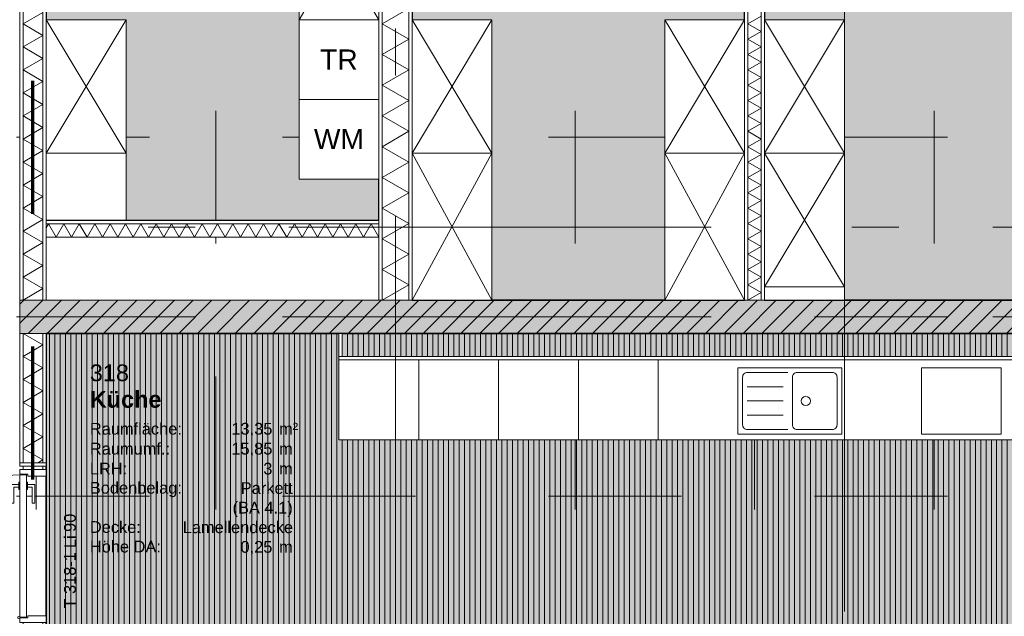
# Model space of a CAD drawing. Header units: metres. Extents: x -49 to 152, y -127 to 99.
# Tile 87 of 177: x -13.62 to -6.22, y -15.75 to -11.26. Entities that reach past the tile are written whole.
import ezdxf
from ezdxf.enums import TextEntityAlignment as Align

# ---------------------------------------------------------------- set-up
doc = ezdxf.new("R2010")
doc.units = ezdxf.units.M
for name, pattern in [('Achsen 01', [5.291531, 3.175, -1.058062, 0.352704, -0.705764]), ('gestrichelt - 01', [2, 1, -1]), ('Raster 01', [2, 1, -1])]:
    doc.linetypes.add(name, pattern=pattern)
for name, color, linetype, lineweight, true_color in [('013_Beton und Stahlbetonarbeiten-000 Sichtbeton-341 tragende In', 5, 'Continuous', 5, 0x0000ff), ('021_DA-Kiesschüttung', 7, 'Continuous', 13, 0x777777), ('031_Metallbauarbeiten-350 Lamellendecke DS', 7, 'Continuous', 35, 0x666666), ('039_Trockenbauarbeiten-340 Dämmung', 7, 'Continuous', 9, 0xc0c0c0), ('039_Trockenbauarbeiten-350 Deckenspiegel', 7, 'Continuous', 35, 0x008011), ('AV1-Achsen', 1, 'Achsen 01', 18, 0xff0000), ('AV1-Einrichtung', 7, 'Continuous', 9, 0xa6a6a6), ('AV1-Raster', 7, 'Raster 01', 9, 0xa6a6a6), ('AV1-Stempel-Türnummern', 7, 'Continuous', 100, 0x02abea)]:
    doc.layers.add(name, color=color, linetype=linetype, lineweight=lineweight, true_color=true_color)
for name, color, linetype, lineweight in [('013_Beton und Stahlbetonarbeiten-340 Innenwände', 7, 'Continuous', 18), ('027_Tischlerarbeiten-340 Innentüren', 7, 'Continuous', 9), ('031_Metallbauarbeiten-340 Innentüren _ Elemente', 7, 'Continuous', 9), ('039_Trockenbauarbeiten-340 Gipskarton', 7, 'Continuous', 9), ('_1.35m (3D)', 7, 'Continuous', 9), ('_GRU (2D)', 7, 'Continuous', 9), ('_OG 3 (2D)', 7, 'Continuous', 9), ('_OG 3 - DS (2D)', 7, 'Continuous', 9), ('AV1-Brandschutzkonzept-Brandschutzkonzept', 7, 'Continuous', 5), ('AV1-Schnitt Achsen', 7, 'Achsen 01', 18), ('AV1-Stempel-Raumstempel', 7, 'Continuous', 9), ('Keine', 7, 'Continuous', 9)]:
    doc.layers.add(name, color=color, linetype=linetype, lineweight=lineweight)
doc.styles.add('Arial', font='arial.ttf')
doc.styles.add('Arial (bold)', font='arialbd.ttf')

# ---------------------------------------------------------------- blocks, each defined once
blk = doc.blocks.new('Group-4')
at = {"layer": 'AV1-Raster'}
for p, q in [((-13.5, -22.95), (-13.5, 1.35)), ((-12.15, -22.95), (-12.15, 1.35)), ((-10.8, -22.95), (-10.8, 1.35)), ((-9.45, -22.95), (-9.45, 1.35)), ((-8.1, -22.95), (-8.1, 1.35)), ((-6.75, -22.95), (-6.75, 1.35)), ((1.35, -12.15), (-40.5, -12.15)), ((1.35, -13.5), (-40.5, -13.5)), ((1.35, -14.85), (-40.5, -14.85))]:
    blk.add_line(p, q, dxfattribs=at)
blk = doc.blocks.new('1.35m (3D)')
at = {"layer": 'AV1-Raster', "color": 7}
blk.add_blockref('Group-4', (0, 0), dxfattribs=at)
blk = doc.blocks.new('OG 3 - DS (2D)')
at = {"layer": '031_Metallbauarbeiten-350 Lamellendecke DS', "linetype": 'Continuous', "lineweight": 0, "transparency": 33554508}
blk.add_hatch(color=254, dxfattribs=at).paths.add_polyline_path([(-13.425, -16.075), (-5.55, -16.075), (-5.55, -16.05), (-5.25, -16.05), (-5.25, -16.075), (-2.825, -16.075), (-2.825, -13.625), (-13.425, -13.625)])
at = {"layer": '031_Metallbauarbeiten-350 Lamellendecke DS', "linetype": 'Continuous', "lineweight": 9, "transparency": 33554508}
h = blk.add_hatch(dxfattribs=at)
h.set_pattern_fill('Lamellendecke', color=252, style=0, pattern_type=2)
h.set_pattern_definition([(90, (0, 0), (0.04, 0), [])])
h.paths.add_polyline_path([(-13.425, -16.075), (-5.55, -16.075), (-5.55, -16.05), (-5.25, -16.05), (-5.25, -16.075), (-2.825, -16.075), (-2.825, -13.625), (-13.425, -13.625)])
at = {"layer": '039_Trockenbauarbeiten-350 Deckenspiegel', "linetype": 'Continuous', "lineweight": 0, "transparency": 33554483}
for points in [[(-13.425, -8.25), (-10.925, -8.25), (-10.925, -12.775), (-13.425, -12.775)], [(-10.675, -8.25), (-8.175, -8.25), (-8.175, -13.375), (-10.675, -13.375)], [(-8.025, -8.25), (-5.475, -8.25), (-5.475, -13.375), (-8.025, -13.375)]]:
    blk.add_hatch(color=106, dxfattribs=at).paths.add_polyline_path(points)
at = {"layer": '031_Metallbauarbeiten-350 Lamellendecke DS', "flags": 128}
blk.add_lwpolyline([(-13.425, -16.075), (-5.55, -16.075), (-5.55, -16.05), (-5.25, -16.05), (-5.25, -16.075), (-2.825, -16.075), (-2.825, -13.625), (-13.425, -13.625)], close=True, dxfattribs=at)
at = {"layer": '039_Trockenbauarbeiten-350 Deckenspiegel', "flags": 128}
for points in [[(-13.425, -8.25), (-10.925, -8.25), (-10.925, -12.775), (-13.425, -12.775)], [(-10.675, -8.25), (-8.175, -8.25), (-8.175, -13.375), (-10.675, -13.375)], [(-8.025, -8.25), (-5.475, -8.25), (-5.475, -13.375), (-8.025, -13.375)]]:
    blk.add_lwpolyline(points, close=True, dxfattribs=at)
blk = doc.blocks.new('Group-119')
at = {"color": 255, "transparency": 33554559}
blk.add_wipeout([(-8.025, -13.2745), (-8.025, -12.2696), (-7.425, -12.2696), (-7.425, -13.2745)], dxfattribs=at).dxf.layer = 'AV1-Einrichtung'
at = {"layer": 'AV1-Einrichtung'}
for p, q in [((-8.025, -12.2696), (-7.425, -13.2745)), ((-7.425, -12.2696), (-8.025, -13.2745))]:
    blk.add_line(p, q, dxfattribs=at)
at = {"layer": 'AV1-Einrichtung', "flags": 128}
blk.add_lwpolyline([(-8.025, -13.2745), (-8.025, -12.2696), (-7.425, -12.2696), (-7.425, -13.2745)], close=True, dxfattribs=at)
blk = doc.blocks.new('Group-120')
at = {"color": 255, "transparency": 33554559}
blk.add_wipeout([(-8.025, -12.2696), (-8.025, -11.2647), (-7.425, -11.2647), (-7.425, -12.2696)], dxfattribs=at).dxf.layer = 'AV1-Einrichtung'
at = {"layer": 'AV1-Einrichtung'}
for p, q in [((-8.025, -11.2647), (-7.425, -12.2696)), ((-7.425, -11.2647), (-8.025, -12.2696))]:
    blk.add_line(p, q, dxfattribs=at)
at = {"layer": 'AV1-Einrichtung', "flags": 128}
blk.add_lwpolyline([(-8.025, -12.2696), (-8.025, -11.2647), (-7.425, -11.2647), (-7.425, -12.2696)], close=True, dxfattribs=at)
blk = doc.blocks.new('Group-127')
at = {"color": 255, "transparency": 33554559}
blk.add_wipeout([(-8.775, -13.375), (-8.775, -12.2696), (-8.175, -12.2696), (-8.175, -13.375)], dxfattribs=at).dxf.layer = 'AV1-Einrichtung'
at = {"layer": 'AV1-Einrichtung'}
for p, q in [((-8.775, -12.2696), (-8.175, -13.375)), ((-8.175, -12.2696), (-8.775, -13.375))]:
    blk.add_line(p, q, dxfattribs=at)
at = {"layer": 'AV1-Einrichtung', "flags": 128}
blk.add_lwpolyline([(-8.775, -13.375), (-8.775, -12.2696), (-8.175, -12.2696), (-8.175, -13.375)], close=True, dxfattribs=at)
blk = doc.blocks.new('Group-128')
at = {"color": 255, "transparency": 33554559}
blk.add_wipeout([(-8.775, -12.2696), (-8.775, -11.2647), (-8.175, -11.2647), (-8.175, -12.2696)], dxfattribs=at).dxf.layer = 'AV1-Einrichtung'
at = {"layer": 'AV1-Einrichtung'}
for p, q in [((-8.775, -11.2647), (-8.175, -12.2696)), ((-8.175, -11.2647), (-8.775, -12.2696))]:
    blk.add_line(p, q, dxfattribs=at)
at = {"layer": 'AV1-Einrichtung', "flags": 128}
blk.add_lwpolyline([(-8.775, -12.2696), (-8.775, -11.2647), (-8.175, -11.2647), (-8.175, -12.2696)], close=True, dxfattribs=at)
blk = doc.blocks.new('Group-131')
at = {"color": 255, "transparency": 33554559}
blk.add_wipeout([(-10.675, -12.2696), (-10.675, -11.2647), (-10.075, -11.2647), (-10.075, -12.2696)], dxfattribs=at).dxf.layer = 'AV1-Einrichtung'
at = {"layer": 'AV1-Einrichtung'}
for p, q in [((-10.675, -11.2647), (-10.075, -12.2696)), ((-10.075, -11.2647), (-10.675, -12.2696))]:
    blk.add_line(p, q, dxfattribs=at)
at = {"layer": 'AV1-Einrichtung', "flags": 128}
blk.add_lwpolyline([(-10.675, -12.2696), (-10.675, -11.2647), (-10.075, -11.2647), (-10.075, -12.2696)], close=True, dxfattribs=at)
blk = doc.blocks.new('Group-134')
at = {"color": 255, "transparency": 33554559}
blk.add_wipeout([(-10.675, -13.375), (-10.675, -12.2696), (-10.075, -12.2696), (-10.075, -13.375)], dxfattribs=at).dxf.layer = 'AV1-Einrichtung'
at = {"layer": 'AV1-Einrichtung'}
for p, q in [((-10.675, -12.2696), (-10.075, -13.375)), ((-10.075, -12.2696), (-10.675, -13.375))]:
    blk.add_line(p, q, dxfattribs=at)
at = {"layer": 'AV1-Einrichtung', "flags": 128}
blk.add_lwpolyline([(-10.675, -13.375), (-10.675, -12.2696), (-10.075, -12.2696), (-10.075, -13.375)], close=True, dxfattribs=at)
blk = doc.blocks.new('Group-135')
at = {"color": 255, "transparency": 33554559}
blk.add_wipeout([(-11.525, -11.2647), (-11.525, -10.2598), (-10.925, -10.2598), (-10.925, -11.2647)], dxfattribs=at).dxf.layer = 'AV1-Einrichtung'
at = {"layer": 'AV1-Einrichtung'}
for p, q in [((-11.525, -10.2598), (-10.925, -11.2647)), ((-10.925, -10.2598), (-11.525, -11.2647))]:
    blk.add_line(p, q, dxfattribs=at)
at = {"layer": 'AV1-Einrichtung', "flags": 128}
blk.add_lwpolyline([(-11.525, -11.2647), (-11.525, -10.2598), (-10.925, -10.2598), (-10.925, -11.2647)], close=True, dxfattribs=at)
blk = doc.blocks.new('Group-136')
at = {"color": 255, "transparency": 33554559}
blk.add_wipeout([(-13.425, -12.2696), (-13.425, -11.2647), (-12.825, -11.2647), (-12.825, -12.2696)], dxfattribs=at).dxf.layer = 'AV1-Einrichtung'
at = {"layer": 'AV1-Einrichtung'}
for p, q in [((-13.425, -11.2647), (-12.825, -12.2696)), ((-12.825, -11.2647), (-13.425, -12.2696))]:
    blk.add_line(p, q, dxfattribs=at)
at = {"layer": 'AV1-Einrichtung', "flags": 128}
blk.add_lwpolyline([(-13.425, -12.2696), (-13.425, -11.2647), (-12.825, -11.2647), (-12.825, -12.2696)], close=True, dxfattribs=at)
blk = doc.blocks.new('Group-141')
at = {"layer": 'AV1-Einrichtung', "color": 7}
for name in ['Group-131', 'Group-127']:
    blk.add_blockref(name, (0, 0), dxfattribs=at)
at = {"color": 255, "transparency": 33554559}
for points in [[(-11.525, -11.2647), (-10.925, -11.2647), (-10.925, -11.8647), (-11.525, -11.8647)], [(-13.425, -12.2696), (-12.825, -12.2696), (-12.825, -12.7721), (-13.425, -12.7721)], [(-8.025, -13.375), (-8.025, -13.2745), (-7.425, -13.2745), (-7.425, -13.375)]]:
    blk.add_wipeout(points, dxfattribs=at).dxf.layer = 'AV1-Einrichtung'
at = {"layer": 'AV1-Einrichtung', "flags": 128}
for points in [[(-11.525, -11.2647), (-10.925, -11.2647), (-10.925, -11.8647), (-11.525, -11.8647)], [(-13.425, -12.2696), (-12.825, -12.2696), (-12.825, -12.7721), (-13.425, -12.7721)], [(-8.025, -13.375), (-8.025, -13.2745), (-7.425, -13.2745), (-7.425, -13.375)]]:
    blk.add_lwpolyline(points, close=True, dxfattribs=at)
at = {"layer": 'AV1-Einrichtung', "color": 7}
for name in ['Group-128', 'Group-134']:
    blk.add_blockref(name, (0, 0), dxfattribs=at)
at = {"layer": 'Keine', "color": 8, "insert": (-11.225, -11.5647), "char_height": 0.15131, "attachment_point": 5, "line_spacing_factor": 0.969122, "style": 'Arial'}
blk.add_mtext('TR', dxfattribs=at)
at = {"layer": 'AV1-Einrichtung', "color": 7}
for name in ['Group-135', 'Group-136', 'Group-119']:
    blk.add_blockref(name, (0, 0), dxfattribs=at)
at = {"color": 255, "transparency": 33554559}
blk.add_wipeout([(-11.525, -11.8647), (-10.925, -11.8647), (-10.925, -12.4647), (-11.525, -12.4647)], dxfattribs=at).dxf.layer = 'AV1-Einrichtung'
at = {"layer": 'AV1-Einrichtung', "flags": 128}
blk.add_lwpolyline([(-11.525, -11.8647), (-10.925, -11.8647), (-10.925, -12.4647), (-11.525, -12.4647)], close=True, dxfattribs=at)
at = {"layer": 'AV1-Einrichtung', "color": 7}
blk.add_blockref('Group-120', (0, 0), dxfattribs=at)
at = {"layer": 'Keine', "color": 8, "insert": (-11.225, -12.1634), "char_height": 0.15131, "attachment_point": 5, "line_spacing_factor": 0.969122, "style": 'Arial'}
blk.add_mtext('WM', dxfattribs=at)
blk = doc.blocks.new('Group-145')
at = {"color": 255, "transparency": 33554559}
blk.add_wipeout([(-7.445, -14.3837), (-8.225, -14.3837), (-8.225, -13.8837), (-7.445, -13.8837)], dxfattribs=at).dxf.layer = 'AV1-Einrichtung'
at = {"layer": 'AV1-Einrichtung', "color": 254, "flags": 128}
blk.add_lwpolyline([(-7.445, -14.3837), (-8.225, -14.3837), (-8.225, -13.8837), (-7.445, -13.8837)], close=True, dxfattribs=at)
at = {"color": 255, "transparency": 33554559}
blk.add_wipeout([(-7.48, -14.3137), (-7.48, -13.9537), (-7.4807, -13.9469), (-7.4827, -13.9403), (-7.4859, -13.9343), (-7.4903, -13.929), (-7.4956, -13.9246), (-7.5016, -13.9214), (-7.5082, -13.9194), (-7.515, -13.9187), (-7.6475, -13.9187), (-7.78, -13.9187), (-7.7868, -13.9194), (-7.7934, -13.9214), (-7.7994, -13.9246), (-7.8047, -13.929), (-7.8091, -13.9343), (-7.8123, -13.9403), (-7.8143, -13.9469), (-7.815, -13.9537), (-7.815, -14.1337), (-7.815, -14.3137), (-7.8143, -14.3206), (-7.8123, -14.3271), (-7.8091, -14.3332), (-7.8047, -14.3385), (-7.7994, -14.3428), (-7.7934, -14.3461), (-7.7868, -14.3481), (-7.78, -14.3487), (-7.6475, -14.3487), (-7.515, -14.3487), (-7.5082, -14.3481), (-7.5016, -14.3461), (-7.4956, -14.3428), (-7.4903, -14.3385), (-7.4859, -14.3332), (-7.4827, -14.3271), (-7.4807, -14.3206)], dxfattribs=at).dxf.layer = 'AV1-Einrichtung'
at = {"layer": 'AV1-Einrichtung', "color": 254, "flags": 128}
blk.add_lwpolyline([(-7.48, -14.3137), (-7.48, -13.9537, 0.414214), (-7.515, -13.9187), (-7.78, -13.9187, 0.414214), (-7.815, -13.9537), (-7.815, -14.3137, 0.414214), (-7.78, -14.3487), (-7.515, -14.3487, 0.414214), (-7.48, -14.3137)], format="xyb", close=True, dxfattribs=at)
at = {"color": 255, "transparency": 33554559}
for points in [[(-7.85, -13.9187), (-8.155, -13.9187), (-8.1618, -13.9194), (-8.1684, -13.9214), (-8.1744, -13.9246), (-8.1797, -13.929), (-8.1841, -13.9343), (-8.1873, -13.9403), (-8.1893, -13.9469), (-8.19, -13.9537), (-8.19, -14.3137), (-8.1893, -14.3206), (-8.1873, -14.3271), (-8.1841, -14.3332), (-8.1797, -14.3385), (-8.1744, -14.3428), (-8.1684, -14.3461), (-8.1618, -14.3481), (-8.155, -14.3487), (-7.85, -14.3487)], [(-7.715, -14.0987), (-7.6903, -14.109), (-7.68, -14.1337), (-7.6903, -14.1585), (-7.715, -14.1687), (-7.7397, -14.1585), (-7.75, -14.1337), (-7.7397, -14.109)]]:
    blk.add_wipeout(points, dxfattribs=at).dxf.layer = 'AV1-Einrichtung'
at = {"layer": 'AV1-Einrichtung', "color": 254}
for p, q in [((-7.885, -14.0262), (-8.155, -14.0262)), ((-7.885, -14.1337), (-8.155, -14.1337)), ((-7.885, -14.2412), (-8.155, -14.2412))]:
    blk.add_line(p, q, dxfattribs=at)
at = {"layer": 'AV1-Einrichtung', "color": 254, "flags": 128}
blk.add_lwpolyline([(-7.85, -13.9187), (-8.155, -13.9187, 0.414214), (-8.19, -13.9537), (-8.19, -14.3137, 0.414214), (-8.155, -14.3487), (-7.85, -14.3487)], format="xyb", dxfattribs=at)
at = {"layer": 'AV1-Einrichtung', "color": 254}
blk.add_circle((-7.715, -14.1337), 0.035, dxfattribs=at)
blk = doc.blocks.new('Group-146')
at = {"layer": '021_DA-Kiesschüttung', "color": 7}
blk.add_blockref('Group-141', (0, 0), dxfattribs=at)
at = {"color": 255, "transparency": 33554559}
for points in [[(-10.025, -13.825), (-9.425, -13.825), (-9.425, -14.425), (-10.025, -14.425)], [(-8.825, -13.825), (-4.025, -13.825), (-4.025, -14.425), (-8.825, -14.425)]]:
    blk.add_wipeout(points, dxfattribs=at).dxf.layer = 'AV1-Einrichtung'
at = {"layer": 'AV1-Einrichtung', "flags": 128}
for points in [[(-10.025, -13.825), (-9.425, -13.825), (-9.425, -14.425), (-10.025, -14.425)], [(-8.825, -13.825), (-4.025, -13.825), (-4.025, -14.425), (-8.825, -14.425)]]:
    blk.add_lwpolyline(points, close=True, dxfattribs=at)
at = {"layer": 'AV1-Einrichtung', "color": 7}
blk.add_blockref('Group-145', (0, 0), dxfattribs=at)
at = {"color": 255, "transparency": 33554559}
for points in [[(-10.625, -13.825), (-10.025, -13.825), (-10.025, -14.425), (-10.625, -14.425)], [(-9.425, -13.825), (-8.825, -13.825), (-8.825, -14.425), (-9.425, -14.425)], [(-6.845, -13.8837), (-6.245, -13.8837), (-6.245, -14.3837), (-6.845, -14.3837)]]:
    blk.add_wipeout(points, dxfattribs=at).dxf.layer = 'AV1-Einrichtung'
at = {"layer": 'AV1-Einrichtung', "flags": 128}
for points in [[(-10.625, -13.825), (-10.025, -13.825), (-10.025, -14.425), (-10.625, -14.425)], [(-9.425, -13.825), (-8.825, -13.825), (-8.825, -14.425), (-9.425, -14.425)]]:
    blk.add_lwpolyline(points, close=True, dxfattribs=at)
at = {"layer": 'AV1-Einrichtung', "color": 254, "flags": 128}
blk.add_lwpolyline([(-6.845, -13.8837), (-6.245, -13.8837), (-6.245, -14.3837), (-6.845, -14.3837)], close=True, dxfattribs=at)
at = {"color": 255, "transparency": 33554559}
blk.add_wipeout([(-11.225, -13.825), (-10.625, -13.825), (-10.625, -14.425), (-11.225, -14.425)], dxfattribs=at).dxf.layer = 'AV1-Einrichtung'
at = {"layer": 'AV1-Einrichtung', "flags": 128}
blk.add_lwpolyline([(-11.225, -13.825), (-10.625, -13.825), (-10.625, -14.425), (-11.225, -14.425)], close=True, dxfattribs=at)
at = {"color": 255}
blk.add_wipeout([(-11.225, -13.625), (-11.2, -13.625), (-11.2, -13.8), (-11.225, -13.8)], dxfattribs=at).dxf.layer = '039_Trockenbauarbeiten-340 Gipskarton'
at = {"layer": '039_Trockenbauarbeiten-340 Gipskarton', "flags": 128}
blk.add_lwpolyline([(-11.225, -13.625), (-11.2, -13.625), (-11.2, -13.8), (-11.225, -13.8)], close=True, dxfattribs=at)
at = {"color": 255}
blk.add_wipeout([(-11.225, -13.825), (-4.025, -13.825), (-4.025, -13.8), (-11.225, -13.8)], dxfattribs=at).dxf.layer = '039_Trockenbauarbeiten-340 Gipskarton'
at = {"layer": '039_Trockenbauarbeiten-340 Gipskarton', "flags": 128}
blk.add_lwpolyline([(-11.225, -13.825), (-4.025, -13.825), (-4.025, -13.8), (-11.225, -13.8)], close=True, dxfattribs=at)
blk = doc.blocks.new('Group-182')
at = {"color": 255, "linetype": 'Continuous', "lineweight": 5}
blk.add_wipeout([(-18.1, 18.125), (-18.1, 20.625), (-18.2, 20.625), (-18.2, 18.125)], dxfattribs=at).dxf.layer = '039_Trockenbauarbeiten-340 Dämmung'
blk = doc.blocks.new('Group-183')
at = {"layer": '039_Trockenbauarbeiten-340 Dämmung', "transparency": 33554687, "flags": 128}
blk.add_lwpolyline([(-18.2, 18.125), (-18.1, 18.1827), (-18.2, 18.2405), (-18.1, 18.2982), (-18.2, 18.3559), (-18.1, 18.4137), (-18.2, 18.4714), (-18.1, 18.5291), (-18.2, 18.5869), (-18.1, 18.6446), (-18.2, 18.7024), (-18.1, 18.7601), (-18.2, 18.8178), (-18.1, 18.8756), (-18.2, 18.9333), (-18.1, 18.991), (-18.2, 19.0488), (-18.1, 19.1065), (-18.2, 19.1642), (-18.1, 19.222), (-18.2, 19.2797), (-18.1, 19.3374), (-18.2, 19.3952), (-18.1, 19.4529), (-18.2, 19.5106), (-18.1, 19.5684), (-18.2, 19.6261), (-18.1, 19.6838), (-18.2, 19.7416), (-18.1, 19.7993), (-18.2, 19.8571), (-18.1, 19.9148), (-18.2, 19.9725), (-18.1, 20.0303), (-18.2, 20.088), (-18.1, 20.1457), (-18.2, 20.2035), (-18.1, 20.2612), (-18.2, 20.3189), (-18.1, 20.3767), (-18.2, 20.4344), (-18.1, 20.4921), (-18.2, 20.5499), (-18.1, 20.6076), (-18.1301, 20.625)], dxfattribs=at)
blk = doc.blocks.new('Group-184')
at = {"layer": '039_Trockenbauarbeiten-340 Dämmung'}
blk.add_blockref('Group-182', (0, 0), dxfattribs=at)
at = {"layer": '039_Trockenbauarbeiten-340 Dämmung', "transparency": 33554687}
blk.add_blockref('Group-183', (0, 0), dxfattribs=at)
blk = doc.blocks.new('Parametric Object-8')
at = {"layer": '039_Trockenbauarbeiten-340 Dämmung', "color": 7, "transparency": 33554687}
blk.add_blockref('Group-184', (0, 0), dxfattribs=at)
at = {"layer": '039_Trockenbauarbeiten-340 Dämmung', "color": 0, "flags": 1}
for tag in ['IFC_UUID', 'instanceID', 'prm0_name', 'prm0_type', 'prm0_value', 'prm1_name', 'prm1_type', 'prm1_value', 'prm2_name', 'prm2_type', 'prm2_value', 'prm3_name', 'prm3_type', 'prm3_value', 'prm4_name', 'prm4_type', 'prm4_value', 'prm5_name', 'prm5_type', 'prm5_value', 'prm6_name', 'prm6_type', 'prm6_value']:
    blk.add_attdef(tag, (-13.425, -12.9), '', height=0.00018, dxfattribs=at)
blk = doc.blocks.new('Group-237')
at = {"color": 255, "linetype": 'Continuous', "lineweight": 5}
blk.add_wipeout([(-13.375, 10.75), (-8.25, 10.75), (-8.25, 10.95), (-13.375, 10.95)], dxfattribs=at).dxf.layer = '039_Trockenbauarbeiten-340 Dämmung'
blk = doc.blocks.new('Group-238')
at = {"layer": '039_Trockenbauarbeiten-340 Dämmung', "transparency": 33554687, "flags": 128}
blk.add_lwpolyline([(-13.375, 10.95), (-13.2595, 10.75), (-13.1441, 10.95), (-13.0286, 10.75), (-12.9131, 10.95), (-12.7976, 10.75), (-12.6822, 10.95), (-12.5667, 10.75), (-12.4512, 10.95), (-12.3358, 10.75), (-12.2203, 10.95), (-12.1048, 10.75), (-11.9894, 10.95), (-11.8739, 10.75), (-11.7584, 10.95), (-11.6429, 10.75), (-11.5275, 10.95), (-11.412, 10.75), (-11.2965, 10.95), (-11.1811, 10.75)], dxfattribs=at)
blk = doc.blocks.new('Group-239')
at = {"layer": '039_Trockenbauarbeiten-340 Dämmung'}
blk.add_blockref('Group-237', (0, 0), dxfattribs=at)
at = {"layer": '039_Trockenbauarbeiten-340 Dämmung', "transparency": 33554687}
blk.add_blockref('Group-238', (0, 0), dxfattribs=at)
blk = doc.blocks.new('Parametric Object-26')
at = {"layer": '039_Trockenbauarbeiten-340 Dämmung', "color": 7, "transparency": 33554687}
blk.add_blockref('Group-239', (0, 0), dxfattribs=at)
at = {"layer": '039_Trockenbauarbeiten-340 Dämmung', "color": 0, "flags": 1}
for tag in ['IFC_UUID', 'instanceID', 'prm0_name', 'prm0_type', 'prm0_value', 'prm1_name', 'prm1_type', 'prm1_value', 'prm2_name', 'prm2_type', 'prm2_value', 'prm3_name', 'prm3_type', 'prm3_value', 'prm4_name', 'prm4_type', 'prm4_value', 'prm5_name', 'prm5_type', 'prm5_value', 'prm6_name', 'prm6_type', 'prm6_value']:
    blk.add_attdef(tag, (-10.9, -13.375), '', height=0.00018, dxfattribs=at)
blk = doc.blocks.new('Group-240')
at = {"color": 255, "linetype": 'Continuous', "lineweight": 5}
blk.add_wipeout([(-13.375, 8.05), (-8.25, 8.05), (-8.25, 8.15), (-13.375, 8.15)], dxfattribs=at).dxf.layer = '039_Trockenbauarbeiten-340 Dämmung'
blk = doc.blocks.new('Group-241')
at = {"layer": '039_Trockenbauarbeiten-340 Dämmung', "transparency": 33554687, "flags": 128}
blk.add_lwpolyline([(-13.375, 8.15), (-13.3173, 8.05), (-13.2595, 8.15), (-13.2018, 8.05), (-13.1441, 8.15), (-13.0863, 8.05), (-13.0286, 8.15), (-12.9709, 8.05), (-12.9131, 8.15), (-12.8554, 8.05), (-12.7976, 8.15), (-12.7399, 8.05), (-12.6822, 8.15), (-12.6244, 8.05), (-12.5667, 8.15), (-12.509, 8.05), (-12.4512, 8.15), (-12.3935, 8.05), (-12.3358, 8.15), (-12.278, 8.05), (-12.2203, 8.15), (-12.1626, 8.05), (-12.1048, 8.15), (-12.0471, 8.05), (-11.9894, 8.15), (-11.9316, 8.05), (-11.8739, 8.15), (-11.8162, 8.05), (-11.7584, 8.15), (-11.7007, 8.05), (-11.6429, 8.15), (-11.5852, 8.05), (-11.5275, 8.15), (-11.4697, 8.05), (-11.412, 8.15), (-11.3543, 8.05), (-11.2965, 8.15), (-11.2388, 8.05)], dxfattribs=at)
blk = doc.blocks.new('Group-242')
at = {"layer": '039_Trockenbauarbeiten-340 Dämmung'}
blk.add_blockref('Group-240', (0, 0), dxfattribs=at)
at = {"layer": '039_Trockenbauarbeiten-340 Dämmung', "transparency": 33554687}
blk.add_blockref('Group-241', (0, 0), dxfattribs=at)
blk = doc.blocks.new('Parametric Object-27')
at = {"layer": '039_Trockenbauarbeiten-340 Dämmung', "color": 7, "transparency": 33554687}
blk.add_blockref('Group-242', (0, 0), dxfattribs=at)
at = {"layer": '039_Trockenbauarbeiten-340 Dämmung', "color": 0, "flags": 1}
for tag in ['IFC_UUID', 'instanceID', 'prm0_name', 'prm0_type', 'prm0_value', 'prm1_name', 'prm1_type', 'prm1_value', 'prm2_name', 'prm2_type', 'prm2_value', 'prm3_name', 'prm3_type', 'prm3_value', 'prm4_name', 'prm4_type', 'prm4_value', 'prm5_name', 'prm5_type', 'prm5_value', 'prm6_name', 'prm6_type', 'prm6_value']:
    blk.add_attdef(tag, (-8.15, -13.375), '', height=0.00018, dxfattribs=at)
blk = doc.blocks.new('Group-276')
at = {"color": 255, "linetype": 'Continuous', "lineweight": 5}
blk.add_wipeout([(-16.075, 13.45), (-15, 13.45), (-15, 13.6), (-16.075, 13.6)], dxfattribs=at).dxf.layer = '039_Trockenbauarbeiten-340 Dämmung'
blk = doc.blocks.new('Group-277')
at = {"layer": '039_Trockenbauarbeiten-340 Dämmung', "transparency": 33554687, "flags": 128}
blk.add_lwpolyline([(-16.075, 13.6), (-15.9884, 13.45), (-15.9018, 13.6), (-15.8152, 13.45), (-15.7286, 13.6), (-15.642, 13.45), (-15.5554, 13.6), (-15.4688, 13.45), (-15.3822, 13.6), (-15.2956, 13.45), (-15.209, 13.6), (-15.1224, 13.45), (-15.0358, 13.6), (-15, 13.538)], dxfattribs=at)
blk = doc.blocks.new('Group-278')
at = {"layer": '039_Trockenbauarbeiten-340 Dämmung'}
blk.add_blockref('Group-276', (0, 0), dxfattribs=at)
at = {"layer": '039_Trockenbauarbeiten-340 Dämmung', "transparency": 33554687}
blk.add_blockref('Group-277', (0, 0), dxfattribs=at)
blk = doc.blocks.new('Parametric Object-37')
at = {"layer": '039_Trockenbauarbeiten-340 Dämmung', "color": 7, "transparency": 33554687}
blk.add_blockref('Group-278', (0, 0), dxfattribs=at)
at = {"layer": '039_Trockenbauarbeiten-340 Dämmung', "color": 0, "flags": 1}
for tag in ['IFC_UUID', 'instanceID', 'prm0_name', 'prm0_type', 'prm0_value', 'prm1_name', 'prm1_type', 'prm1_value', 'prm2_name', 'prm2_type', 'prm2_value', 'prm3_name', 'prm3_type', 'prm3_value', 'prm4_name', 'prm4_type', 'prm4_value', 'prm5_name', 'prm5_type', 'prm5_value', 'prm6_name', 'prm6_type', 'prm6_value']:
    blk.add_attdef(tag, (-13.6, -14.7), '', height=0.00018, dxfattribs=at)
blk = doc.blocks.new('Group-279')
at = {"color": 255, "linetype": 'Continuous', "lineweight": 5}
blk.add_wipeout([(-13.375, 13.45), (-8.25, 13.45), (-8.25, 13.6), (-13.375, 13.6)], dxfattribs=at).dxf.layer = '039_Trockenbauarbeiten-340 Dämmung'
blk = doc.blocks.new('Group-280')
at = {"layer": '039_Trockenbauarbeiten-340 Dämmung', "transparency": 33554687, "flags": 128}
blk.add_lwpolyline([(-13.375, 13.6), (-13.2884, 13.45), (-13.2018, 13.6), (-13.1152, 13.45), (-13.0286, 13.6), (-12.942, 13.45), (-12.8554, 13.6), (-12.7688, 13.45), (-12.6822, 13.6), (-12.5956, 13.45), (-12.509, 13.6), (-12.4224, 13.45), (-12.3358, 13.6), (-12.2492, 13.45), (-12.1626, 13.6), (-12.076, 13.45), (-11.9894, 13.6), (-11.9028, 13.45), (-11.8162, 13.6), (-11.7296, 13.45), (-11.6429, 13.6), (-11.5563, 13.45), (-11.4697, 13.6), (-11.3831, 13.45), (-11.2965, 13.6), (-11.2099, 13.45)], dxfattribs=at)
blk = doc.blocks.new('Group-281')
at = {"layer": '039_Trockenbauarbeiten-340 Dämmung'}
blk.add_blockref('Group-279', (0, 0), dxfattribs=at)
at = {"layer": '039_Trockenbauarbeiten-340 Dämmung', "transparency": 33554687}
blk.add_blockref('Group-280', (0, 0), dxfattribs=at)
blk = doc.blocks.new('Parametric Object-38')
at = {"layer": '039_Trockenbauarbeiten-340 Dämmung', "color": 7, "transparency": 33554687}
blk.add_blockref('Group-281', (0, 0), dxfattribs=at)
at = {"layer": '039_Trockenbauarbeiten-340 Dämmung', "color": 0, "flags": 1}
for tag in ['IFC_UUID', 'instanceID', 'prm0_name', 'prm0_type', 'prm0_value', 'prm1_name', 'prm1_type', 'prm1_value', 'prm2_name', 'prm2_type', 'prm2_value', 'prm3_name', 'prm3_type', 'prm3_value', 'prm4_name', 'prm4_type', 'prm4_value', 'prm5_name', 'prm5_type', 'prm5_value', 'prm6_name', 'prm6_type', 'prm6_value']:
    blk.add_attdef(tag, (-13.6, -13.375), '', height=0.00018, dxfattribs=at)
blk = doc.blocks.new('Group-345')
at = {"layer": '031_Metallbauarbeiten-340 Innentüren _ Elemente', "char_height": 0.08826, "attachment_point": 8, "rotation": 90, "line_spacing_factor": 0.965511, "style": 'Arial'}
for s, insert in [('90', (-13.2023, -15.0506)), ('Li', (-13.2023, -15.1929)), ('T 318-1', (-13.2023, -15.4831))]:
    blk.add_mtext(s, dxfattribs=dict(at, insert=insert))
at = {"layer": 'AV1-Stempel-Türnummern', "color": 0, "flags": 1}
for tag in ['Türnummer', 'Lichte_Breite', 'Panikfunktion', 'AT-Nr.', 'Schallschutzklasse']:
    blk.add_attdef(tag, (-13.3404, -15.6971), '', height=0.00018, dxfattribs=at)
blk = doc.blocks.new('Raumstempel - Symbol - 1 (2D)')
at = {"layer": 'AV1-Stempel-Raumstempel', "attachment_point": 1, "line_spacing_factor": 0.967919, "style": 'Arial'}
for s, insert, char_height in [('Raumfläche:', (0.2, -0.6736), 0.088263), ('m²', (1.6225, -0.6736), 0.08826), ('Raumumf.:', (0.2, -0.8236), 0.08826), ('m', (1.6225, -0.8236), 0.0883), ('LRH:', (0.2, -0.9736), 0.08826), ('m', (1.6225, -0.9736), 0.0883), ('Bodenbelag:', (0.2, -1.118), 0.088263), ('Decke:', (0.2, -1.4131), 0.08826), ('Höhe DA:', (0.2, -1.5607), 0.08826), ('m', (1.6225, -1.5625), 0.0883)]:
    blk.add_mtext(s, dxfattribs=dict(at, insert=insert, char_height=char_height))
at = {"layer": 'AV1-Stempel-Raumstempel'}
for tag, style, p in [('Raumnummer', 'Arial', (0.2, -0.2337)), ('Raumname', 'Arial (bold)', (0.2, -0.4337))]:
    blk.add_attdef(tag, text='', height=0.1261, dxfattribs=dict(at, style=style)).set_placement(p, align=Align.TOP_LEFT)
at = {"layer": 'AV1-Stempel-Raumstempel', "style": 'Arial'}
for tag, p in [('Raumfläche', (1.5725, -0.6736)), ('Raumumfang', (1.5725, -0.8236)), ('LRH', (1.5725, -0.9736)), ('Bodenbelag', (1.7253, -1.1199)), ('Bodendetail', (1.7253, -1.2674)), ('Decke', (1.7278, -1.415)), ('Höhe_DA', (1.5725, -1.5625))]:
    blk.add_attdef(tag, text='', height=0.0883, dxfattribs=at).set_placement(p, align=Align.TOP_RIGHT)
blk = doc.blocks.new('Group-674')
at = {"layer": '027_Tischlerarbeiten-340 Innentüren', "color": 253, "linetype": 'gestrichelt - 01', "lineweight": 9, "transparency": 33554687, "flags": 128}
for points in [[(-14.6325, -15.6975), (-14.6125, -15.6975), (-14.6125, -15.66), (-14.4925, -15.66), (-14.4925, -15.64), (-14.6325, -15.64)], [(-14.705, -15.705), (-13.635, -15.705), (-13.635, -15.755), (-14.705, -15.755)], [(-14.65, -15.6975), (-14.595, -15.6975), (-14.595, -15.705), (-14.65, -15.705)], [(-14.65, -15.755), (-14.595, -15.755), (-14.595, -15.7625), (-14.65, -15.7625)], [(-14.6325, -15.7625), (-14.6125, -15.7625), (-14.6125, -15.8), (-14.4925, -15.8), (-14.4925, -15.82), (-14.6325, -15.82)]]:
    blk.add_lwpolyline(points, close=True, dxfattribs=at)
at = {"layer": '027_Tischlerarbeiten-340 Innentüren', "color": 253, "linetype": 'gestrichelt - 01', "lineweight": 9, "transparency": 33554687}
blk.add_arc((-13.6325, -15.7625), 1.0725, 89.55814, 176.61627, dxfattribs=at)
at = {"color": 255}
for points in [[(-13.6, -14.625), (-13.45, -14.625), (-13.45, -14.65), (-13.6, -14.65)], [(-13.6, -15.8), (-13.45, -15.8), (-13.45, -15.825), (-13.6, -15.825)]]:
    blk.add_wipeout(points, dxfattribs=at).dxf.layer = '027_Tischlerarbeiten-340 Innentüren'
at = {"layer": '027_Tischlerarbeiten-340 Innentüren', "flags": 128}
for points in [[(-13.6, -14.625), (-13.45, -14.625), (-13.45, -14.65), (-13.6, -14.65)], [(-13.6, -15.8), (-13.45, -15.8), (-13.45, -15.825), (-13.6, -15.825)]]:
    blk.add_lwpolyline(points, close=True, dxfattribs=at)
at = {"color": 255}
blk.add_wipeout([(-13.625, -14.685), (-13.565, -14.685), (-13.565, -14.7), (-13.425, -14.7), (-13.425, -14.65), (-13.625, -14.65)], dxfattribs=at).dxf.layer = '027_Tischlerarbeiten-340 Innentüren'
at = {"layer": '027_Tischlerarbeiten-340 Innentüren', "flags": 128}
blk.add_lwpolyline([(-13.625, -14.685), (-13.565, -14.685), (-13.565, -14.7), (-13.425, -14.7), (-13.425, -14.65), (-13.625, -14.65)], close=True, dxfattribs=at)
at = {"color": 255}
blk.add_wipeout([(-13.625, -14.69), (-13.575, -14.69), (-13.575, -15.76), (-13.625, -15.76)], dxfattribs=at).dxf.layer = '027_Tischlerarbeiten-340 Innentüren'
at = {"layer": '027_Tischlerarbeiten-340 Innentüren', "flags": 128}
blk.add_lwpolyline([(-13.625, -14.69), (-13.575, -14.69), (-13.575, -15.76), (-13.625, -15.76)], close=True, dxfattribs=at)
at = {"color": 255}
for points in [[(-13.6325, -14.7625), (-13.6325, -14.7825), (-13.67, -14.7825), (-13.67, -14.9025), (-13.69, -14.9025), (-13.69, -14.7625)], [(-13.5675, -14.7625), (-13.5675, -14.7825), (-13.53, -14.7825), (-13.53, -14.9025), (-13.51, -14.9025), (-13.51, -14.7625)], [(-13.625, -15.765), (-13.565, -15.765), (-13.565, -15.75), (-13.425, -15.75), (-13.425, -15.8), (-13.625, -15.8)]]:
    blk.add_wipeout(points, dxfattribs=at).dxf.layer = '027_Tischlerarbeiten-340 Innentüren'
at = {"layer": '027_Tischlerarbeiten-340 Innentüren', "flags": 128}
for points in [[(-13.6325, -14.7625), (-13.6325, -14.7825), (-13.67, -14.7825), (-13.67, -14.9025), (-13.69, -14.9025), (-13.69, -14.7625)], [(-13.5675, -14.7625), (-13.5675, -14.7825), (-13.53, -14.7825), (-13.53, -14.9025), (-13.51, -14.9025), (-13.51, -14.7625)], [(-13.625, -15.765), (-13.565, -15.765), (-13.565, -15.75), (-13.425, -15.75), (-13.425, -15.8), (-13.625, -15.8)]]:
    blk.add_lwpolyline(points, close=True, dxfattribs=at)
at = {"color": 255}
for points in [[(-13.6325, -14.745), (-13.625, -14.745), (-13.625, -14.8), (-13.6325, -14.8)], [(-13.575, -14.745), (-13.5675, -14.745), (-13.5675, -14.8), (-13.575, -14.8)], [(-13.64, -15.7625), (-13.6378, -15.7572), (-13.6325, -15.755), (-13.6272, -15.7572), (-13.625, -15.7625), (-13.6272, -15.7678), (-13.6325, -15.77), (-13.6378, -15.7678)]]:
    blk.add_wipeout(points, dxfattribs=at).dxf.layer = '027_Tischlerarbeiten-340 Innentüren'
at = {"layer": '027_Tischlerarbeiten-340 Innentüren', "flags": 128}
for points in [[(-13.6325, -14.745), (-13.625, -14.745), (-13.625, -14.8), (-13.6325, -14.8)], [(-13.575, -14.745), (-13.5675, -14.745), (-13.5675, -14.8), (-13.575, -14.8)]]:
    blk.add_lwpolyline(points, close=True, dxfattribs=at)
at = {"layer": '027_Tischlerarbeiten-340 Innentüren'}
blk.add_circle((-13.6325, -15.7625), 0.0075, dxfattribs=at)
blk = doc.blocks.new('OG 3 (2D)')
at = {"layer": 'AV1-Einrichtung', "color": 7}
blk.add_blockref('Group-146', (0, 0), dxfattribs=at)
at = {"layer": '039_Trockenbauarbeiten-340 Dämmung', "rotation": 90}
blk.add_blockref('Parametric Object-8', (7.2, 5.3), dxfattribs=at)
at = {"layer": 'AV1-Stempel-Raumstempel'}
blk.add_blockref('Raumstempel - Symbol - 1 (2D)', (-13.2976, -13.625), dxfattribs=at).add_auto_attribs({'Raumname': 'Küche', 'Raumnummer': '318', 'Bodendetail': '(BA 4.1)', 'Raumfläche': '13,35', 'LRH': '3', 'Raumumfang': '15,85', 'Höhe_DA': '0,25', 'Decke': 'Lamellendecke', 'Bodenbelag': 'Parkett'})
at = {"layer": 'AV1-Stempel-Türnummern', "color": 7}
blk.add_blockref('Group-345', (0, 0), dxfattribs=at)
at = {"color": 255}
for points in [[(-8.05, -13.375), (-8.05, -8.25), (-8.15, -8.25), (-8.15, -13.375)], [(-13.6, -14.275), (-13.6, -13.625), (-13.45, -13.625), (-13.45, -14.275)]]:
    blk.add_wipeout(points, dxfattribs=at).dxf.layer = '039_Trockenbauarbeiten-340 Dämmung'
at = {"layer": '039_Trockenbauarbeiten-340 Dämmung', "flags": 128}
for points in [[(-8.05, -13.375), (-8.05, -8.25), (-8.15, -8.25), (-8.15, -13.375)], [(-13.425, -12.8), (-10.925, -12.8), (-10.925, -12.9), (-13.425, -12.9)], [(-13.6, -14.275), (-13.6, -13.625), (-13.45, -13.625), (-13.45, -14.275)]]:
    blk.add_lwpolyline(points, close=True, dxfattribs=at)
at = {"layer": '039_Trockenbauarbeiten-340 Dämmung', "rotation": 90}
blk.add_blockref('Parametric Object-27', (0, 0), dxfattribs=at)
at = {"layer": '039_Trockenbauarbeiten-340 Dämmung', "xscale": -1, "rotation": 90}
blk.add_blockref('Parametric Object-37', (0, -29.7), dxfattribs=at)
at = {"color": 255}
for points in [[(-13.45, -13.375), (-13.45, -8.25), (-13.6, -8.25), (-13.6, -13.375)], [(-10.7, -13.375), (-10.7, -8.25), (-10.9, -8.25), (-10.9, -13.375)]]:
    blk.add_wipeout(points, dxfattribs=at).dxf.layer = '039_Trockenbauarbeiten-340 Dämmung'
at = {"layer": '039_Trockenbauarbeiten-340 Dämmung', "flags": 128}
for points in [[(-13.45, -13.375), (-13.45, -8.25), (-13.6, -8.25), (-13.6, -13.375)], [(-10.7, -13.375), (-10.7, -8.25), (-10.9, -8.25), (-10.9, -13.375)]]:
    blk.add_lwpolyline(points, close=True, dxfattribs=at)
at = {"color": 255}
for points in [[(-8.175, -13.375), (-8.175, -8.25), (-8.15, -8.25), (-8.15, -13.375)], [(-8.025, -13.375), (-8.025, -8.25), (-8.05, -8.25), (-8.05, -13.375)], [(-13.625, -13.625), (-13.6, -13.625), (-13.6, -14.625), (-13.625, -14.625)], [(-13.45, -13.625), (-13.425, -13.625), (-13.425, -14.625), (-13.45, -14.625)]]:
    blk.add_wipeout(points, dxfattribs=at).dxf.layer = '039_Trockenbauarbeiten-340 Gipskarton'
at = {"layer": '039_Trockenbauarbeiten-340 Gipskarton', "flags": 128}
for points in [[(-8.175, -13.375), (-8.175, -8.25), (-8.15, -8.25), (-8.15, -13.375)], [(-8.025, -13.375), (-8.025, -8.25), (-8.05, -8.25), (-8.05, -13.375)], [(-13.625, -13.625), (-13.6, -13.625), (-13.6, -14.625), (-13.625, -14.625)], [(-13.45, -13.625), (-13.425, -13.625), (-13.425, -14.625), (-13.45, -14.625)]]:
    blk.add_lwpolyline(points, close=True, dxfattribs=at)
at = {"layer": '039_Trockenbauarbeiten-340 Dämmung', "rotation": 90}
for name, p in [('Parametric Object-38', (0, 0)), ('Parametric Object-26', (0.05, 0))]:
    blk.add_blockref(name, p, dxfattribs=at)
at = {"color": 255}
for points in [[(-13.625, -13.375), (-13.625, -8.25), (-13.6, -8.25), (-13.6, -13.375)], [(-13.425, -13.375), (-13.425, -8.25), (-13.45, -8.25), (-13.45, -13.375)], [(-10.925, -13.375), (-10.925, -8.25), (-10.9, -8.25), (-10.9, -13.375)], [(-10.675, -13.375), (-10.675, -8.25), (-10.7, -8.25), (-10.7, -13.375)], [(-13.425, -14.6), (-13.425, -14.625), (-13.625, -14.625), (-13.625, -14.6)]]:
    blk.add_wipeout(points, dxfattribs=at).dxf.layer = '039_Trockenbauarbeiten-340 Gipskarton'
at = {"layer": '013_Beton und Stahlbetonarbeiten-000 Sichtbeton-341 tragende In', "linetype": 'Continuous', "lineweight": 0}
blk.add_hatch(color=30, dxfattribs=at).paths.add_polyline_path([(-13.625, -13.625), (-13.625, -13.375), (-13.575, -13.375), (-13.575, -13.575), (0.125, -13.575), (0.125, -13.625)])
at = {"layer": '013_Beton und Stahlbetonarbeiten-340 Innenwände', "linetype": 'Continuous', "lineweight": 0, "true_color": 0xc0c0c0}
blk.add_hatch(color=9, dxfattribs=at).paths.add_polyline_path([(-13.625, -13.625), (-13.625, -13.375), (-2.825, -13.375), (-2.825, -13.625)])
at = {"layer": '013_Beton und Stahlbetonarbeiten-340 Innenwände', "linetype": 'Continuous', "lineweight": 13}
h = blk.add_hatch(dxfattribs=at)
h.set_pattern_fill('Stahlbeton', color=251, style=0, pattern_type=2)
h.set_pattern_definition([(45, (0, 0), (0.0707107, -0.0707107), [0.025, -0.025])])
h.paths.add_polyline_path([(-13.625, -13.625), (-13.625, -13.375), (-2.825, -13.375), (-2.825, -13.625)])
h = blk.add_hatch(dxfattribs=at)
h.set_pattern_fill('Stahlbeton-1', color=251, style=0, pattern_type=2)
h.set_pattern_definition([(-135, (0.03106, -0.03313), (0.0707107, -0.0707107), [])])
h.paths.add_polyline_path([(-13.625, -13.625), (-13.625, -13.375), (-2.825, -13.375), (-2.825, -13.625)])
at = {"layer": '013_Beton und Stahlbetonarbeiten-340 Innenwände', "flags": 128}
blk.add_lwpolyline([(-13.625, -13.625), (-13.625, -13.375), (-2.825, -13.375), (-2.825, -13.625)], close=True, dxfattribs=at)
at = {"layer": '039_Trockenbauarbeiten-340 Gipskarton', "flags": 128}
for points in [[(-13.625, -13.375), (-13.625, -8.25), (-13.6, -8.25), (-13.6, -13.375)], [(-13.425, -13.375), (-13.425, -8.25), (-13.45, -8.25), (-13.45, -13.375)], [(-10.925, -13.375), (-10.925, -8.25), (-10.9, -8.25), (-10.9, -13.375)], [(-10.675, -13.375), (-10.675, -8.25), (-10.7, -8.25), (-10.7, -13.375)], [(-13.425, -14.6), (-13.425, -14.625), (-13.625, -14.625), (-13.625, -14.6)]]:
    blk.add_lwpolyline(points, close=True, dxfattribs=at)
at = {"layer": '027_Tischlerarbeiten-340 Innentüren', "color": 7}
blk.add_blockref('Group-674', (0, 0), dxfattribs=at)
at = {"color": 255}
blk.add_wipeout([(-10.925, -12.8), (-10.925, -12.775), (-13.425, -12.775), (-13.425, -12.8)], dxfattribs=at).dxf.layer = '039_Trockenbauarbeiten-340 Gipskarton'
at = {"layer": '039_Trockenbauarbeiten-340 Gipskarton', "flags": 128}
blk.add_lwpolyline([(-10.925, -12.8), (-10.925, -12.775), (-13.425, -12.775), (-13.425, -12.8)], close=True, dxfattribs=at)
at = {"layer": 'AV1-Brandschutzkonzept-Brandschutzkonzept', "color": 40, "linetype": 'gestrichelt - 01', "lineweight": 70, "true_color": 0xffc000, "transparency": 33554687}
blk.add_line((-13.525, -14.725), (-13.525, -6.35), dxfattribs=at)
blk = doc.blocks.new('Group-873')
at = {"layer": 'AV1-Achsen'}
blk.add_line((-10.8, -26.5), (-10.8, 4.9), dxfattribs=at)
blk = doc.blocks.new('Group-882')
at = {"layer": 'AV1-Achsen'}
blk.add_line((-43.35, -13.5), (4.2, -13.5), dxfattribs=at)
blk = doc.blocks.new('Group-887')
at = {"layer": 'AV1-Schnitt Achsen'}
blk.add_line((-43.35, -12.825), (4.2, -12.825), dxfattribs=at)
blk = doc.blocks.new('Group-889')
at = {"layer": 'AV1-Schnitt Achsen'}
blk.add_line((-7.425, -26.3), (-7.425, 4.7), dxfattribs=at)
blk = doc.blocks.new('GRU (2D)')
at = {"layer": 'AV1-Achsen', "color": 7}
for name in ['Group-873', 'Group-882']:
    blk.add_blockref(name, (0, 0), dxfattribs=at)
at = {"layer": 'AV1-Schnitt Achsen', "color": 7}
for name in ['Group-889', 'Group-887']:
    blk.add_blockref(name, (0, 0), dxfattribs=at)

msp = doc.modelspace()

# ---------------------------------------------------------------- block references
at = {"layer": '_1.35m (3D)'}
msp.add_blockref('1.35m (3D)', (0, 0), dxfattribs=at)

# ---------------------------------------------------------------- next in the draw order: block references
at = {"layer": '_OG 3 - DS (2D)'}
msp.add_blockref('OG 3 - DS (2D)', (0, 0), dxfattribs=at)

# ---------------------------------------------------------------- next in the draw order: block references
at = {"layer": '_OG 3 (2D)'}
msp.add_blockref('OG 3 (2D)', (0, 0), dxfattribs=at)

# ---------------------------------------------------------------- next in the draw order: block references
at = {"layer": '_GRU (2D)'}
msp.add_blockref('GRU (2D)', (0, 0), dxfattribs=at)

doc.saveas('drawing.dxf')
